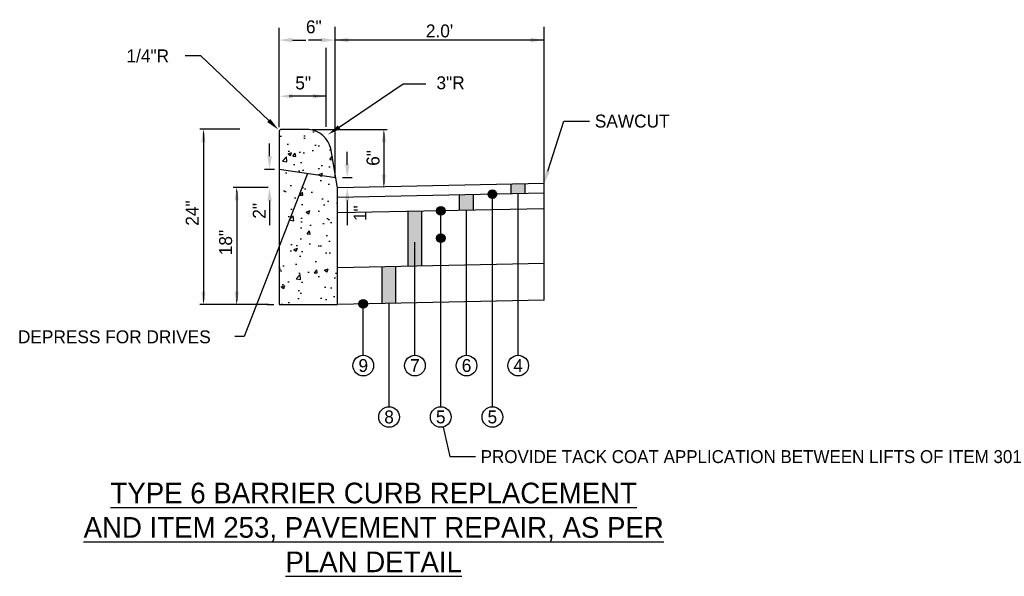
# Model space of a CAD drawing. Header units: feet. Extents: x 19045 to 19260, y 13883 to 14309.
# Tile 4 of 11: x 19153 to 19182, y 13890 to 13906. Entities that reach past the tile are written whole.
import ezdxf
from ezdxf import colors
from ezdxf.entities.mleader import LeaderData, LeaderLine
from ezdxf.enums import TextEntityAlignment as Align
from ezdxf.math import Vec2, Vec3

# ---------------------------------------------------------------- set-up
doc = ezdxf.new("R2010")
doc.units = ezdxf.units.FT
doc.header["$MEASUREMENT"] = 0
for name, color, linetype in [('D-HATCH-PATT', 247, 'Continuous'), ('D-TEXT', 9, 'Continuous'), ('PV_P_Text', 10, 'Continuous'), ('RW_X_Right_of_Way', 7, 'ROWEX-COEC'), ('text', 9, 'Continuous')]:
    doc.layers.add(name, color=color, linetype=linetype)
doc.styles.add('Slanted-Normal', font='font31.shx', dxfattribs={"height": 0.125})
doc.styles.get("Standard").update_dxf_attribs({"font": 'font31.shx'})
doc.styles.add('Straight-Normal', font='font30.shx', dxfattribs={"height": 0.14})
doc.linetypes.add('ROWEX-COEC', pattern='A,0.75,-0.05,["Ex R/W",Straight-Normal,S=1,R=0,X=0,Y=-0.06],-0.7,0.75,-0.3,0.75,-0.3,0.75,-0.3,0.75,-0.3', length=5.7)
doc.dimstyles.get("Standard").update_dxf_attribs({"dimtxt": 0.18, "dimasz": 0.18, "dimexe": 0.18, "dimexo": 0.0625, "dimgap": 0.09, "dimtad": 0, "dimtih": 1, "dimtoh": 1, "dimdec": 4, "dimzin": 0, "dimdsep": 46, "dimtxsty": 'Standard', "dimcen": 0.09, "dimadec": 0, "dimazin": 0, "dimtfac": 1, "dimtdec": 4, "dimtofl": 0, "dimtmove": 0, "dimatfit": 3, "dimfxl": 1, "dimtolj": 1, "dimtzin": 0, "dimarcsym": 0})

msp = doc.modelspace()

# ---------------------------------------------------------------- hatches: boundary and pattern name
at = {"layer": 'D-HATCH-PATT'}
h = msp.add_hatch(dxfattribs=at)
h.set_pattern_fill('AR-CONC', color=256, scale=0.15)
h.set_pattern_definition([(50, (18678.898, 14262.1051), (1.0758903, -0.0941282), [0.1125, -1.2375]), (355, (18678.898, 14262.1051), (-0.208127, 1.1282882), [0.09, -0.99]), (100.45144, (18678.9877, 14262.0973), (0.8677633, 1.03416), [0.0956103, -1.0517132]), (46.1842, (18678.898, 14262.4051), (1.600862, -0.248279), [0.16875, -1.85625]), (96.63564, (18679.0314, 14262.3844), (1.401993, 1.461178), [0.1434155, -1.5775706]), (351.18416, (18678.898, 14262.4051), (1.401993, 1.461178), [0.135, -1.485]), (21, (18679.048, 14262.3301), (0.8953606, -0.6039283), [0.1125, -1.2375]), (326, (18679.048, 14262.3301), (0.364973, 1.087725), [0.09, -0.99]), (71.45144, (18679.1227, 14262.2798), (1.2603336, 0.4837967), [0.0956103, -1.0517132]), (37.5, (18678.89804, 14262.1051), (0.01823978, 0.49934078), [0, -0.978, 0, -1.005, 0, -0.99375]), (7.5, (18678.89804, 14262.1051), (0.3946043, 0.59161757), [0, -0.573, 0, -0.9555, 0, -0.37875]), (327.5, (18678.56354, 14262.1051), (0.80073365, -0.0338323), [0, -0.375, 0, -1.17, 0, -1.5525]), (317.5, (18678.41354, 14262.1051), (0.87477925, 0.1501575), [0, -0.4875, 0, -0.777, 0, -1.1025])])
edge = h.paths.add_edge_path()
edge.add_line((19162.548, 13901.508), (19162.358, 13902.647))
edge.add_arc((19161.633, 13902.457), 0.75, 14.6821, 83.4545)
edge.add_line((19161.718, 13903.202), (19160.925, 13903.202))
edge.add_arc((19160.925, 13903.131), 0.0706, 90, 180)
edge.add_line((19160.854, 13903.131), (19160.854, 13898.119))
edge.add_line((19160.854, 13898.119), (19162.548, 13898.119))
edge.add_line((19162.548, 13898.119), (19162.548, 13901.508))
at = {"layer": 'PV_P_Text'}
h = msp.add_hatch(color=256, dxfattribs=at)
h.dxf.hatch_style = 1
h.paths.add_polyline_path([(19167.998, 13901.617), (19167.598, 13901.609), (19167.598, 13901.329), (19167.998, 13901.337)])
h = msp.add_hatch(color=256, dxfattribs=at)
h.dxf.hatch_style = 1
h.paths.add_polyline_path([(19166.498, 13901.307), (19166.098, 13901.299), (19166.098, 13900.848), (19166.498, 13900.856)])
h = msp.add_hatch(color=256, dxfattribs=at)
h.dxf.hatch_style = 1
edge = h.paths.add_edge_path()
edge.add_arc((19167.048, 13901.318), 0.125, 0, 360)
h = msp.add_hatch(color=256, dxfattribs=at)
h.dxf.hatch_style = 1
edge = h.paths.add_edge_path()
edge.add_arc((19165.548, 13900.837), 0.125, 0, 360)
h = msp.add_hatch(color=256, dxfattribs=at)
h.dxf.hatch_style = 1
h.paths.add_polyline_path([(19164.998, 13900.826), (19164.598, 13900.818), (19164.598, 13899.223), (19164.998, 13899.231)])
h = msp.add_hatch(color=256, dxfattribs=at)
h.dxf.hatch_style = 1
edge = h.paths.add_edge_path()
edge.add_arc((19165.548, 13900.04), 0.125, 0, 360)
h = msp.add_hatch(color=256, dxfattribs=at)
h.dxf.hatch_style = 1
h.paths.add_polyline_path([(19164.248, 13899.216), (19163.848, 13899.208), (19163.848, 13898.149), (19164.248, 13898.149)])
h = msp.add_hatch(color=256, dxfattribs=at)
h.dxf.hatch_style = 1
edge = h.paths.add_edge_path()
edge.add_arc((19163.298, 13898.134), 0.125, 0, 360)

# ---------------------------------------------------------------- linework, layer by layer
at = {"layer": 'D-TEXT', "color": 9}
msp.add_line((19160.854, 13905.571), (19160.854, 13906.154), dxfattribs=at)
at = {"layer": 'D-TEXT', "color": 9, "linetype": 'ByBlock'}
for p, q in [((19162.478, 13905.705), (19162.478, 13906.183)), ((19162.478, 13901.796), (19162.478, 13906.183)), ((19161.24, 13905.798), (19161.626, 13905.798)), ((19162.092, 13905.798), (19161.706, 13905.798)), ((19168.548, 13905.798), (19162.478, 13905.798)), ((19160.854, 13903.265), (19160.854, 13905.571)), ((19162.22, 13903.277), (19162.22, 13905.571)), ((19162.22, 13904.166), (19161.142, 13904.166))]:
    msp.add_line(p, q, dxfattribs=at)
at = {"layer": 'D-TEXT'}
for p, q in [((19158.583, 13905.339), (19158.124, 13905.339)), ((19160.551, 13903.464), (19158.583, 13905.339)), ((19162.595, 13903.269), (19164.454, 13904.523)), ((19164.454, 13904.523), (19165.118, 13904.523)), ((19159.717, 13903.205), (19158.555, 13903.205)), ((19161.818, 13903.202), (19163.996, 13903.202)), ((19158.655, 13903.08), (19158.655, 13898.242)), ((19163.896, 13903.077), (19163.896, 13901.633)), ((19160.575, 13902.42), (19160.575, 13902.795)), ((19162.834, 13902.176), (19162.834, 13902.551)), ((19160.433, 13902.045), (19160.718, 13902.045)), ((19162.691, 13901.801), (19162.976, 13901.801)), ((19160.538, 13901.512), (19159.521, 13901.512)), ((19159.621, 13901.387), (19159.621, 13898.242)), ((19160.575, 13901.133), (19160.575, 13900.42)), ((19162.834, 13901.133), (19162.834, 13900.42)), ((19159.748, 13898.117), (19158.555, 13898.117)), ((19160.548, 13898.117), (19159.521, 13898.117)), ((19160.507, 13898.117), (19160.7, 13898.117))]:
    msp.add_line(p, q, dxfattribs=at)
for points in [[(19158.634, 13903.08), (19158.676, 13903.08), (19158.655, 13903.205)], [(19163.875, 13903.077), (19163.916, 13903.077), (19163.896, 13903.202)], [(19159.6, 13901.387), (19159.642, 13901.387), (19159.621, 13901.512)], [(19163.875, 13901.633), (19163.916, 13901.633), (19163.896, 13901.508)], [(19158.634, 13898.242), (19158.676, 13898.242), (19158.655, 13898.117)], [(19159.6, 13898.242), (19159.642, 13898.242), (19159.621, 13898.117)]]:
    msp.add_solid(points, dxfattribs=at)
at = {"layer": 'Defpoints', "color": 0, "linetype": 'ByBlock'}
for p in [(19160.855, 13903.205), (19160.854, 13903.131), (19160.878, 13903.184), (19160.925, 13903.131), (19161.913, 13903.143), (19162.478, 13901.662)]:
    msp.add_point(p, dxfattribs=at)
at = {"layer": 'PV_P_Text'}
for points in [[(19168.548, 13903.686), (19168.548, 13906.183)], [(19168.548, 13898.239), (19168.548, 13903.686)], [(19168.548, 13901.628), (19162.548, 13901.508)], [(19167.598, 13901.329), (19167.598, 13901.609)], [(19167.998, 13901.337), (19167.998, 13901.617)], [(19168.548, 13901.348), (19162.554, 13901.228)], [(19166.098, 13900.848), (19166.098, 13901.299)], [(19166.498, 13900.856), (19166.498, 13901.307)], [(19167.048, 13895.146), (19167.048, 13901.318)], [(19167.798, 13896.64), (19167.798, 13901.333)], [(19168.548, 13900.897), (19162.563, 13900.778)], [(19164.598, 13899.223), (19164.598, 13900.818)], [(19164.998, 13899.231), (19164.998, 13900.826)], [(19165.548, 13895.146), (19165.548, 13900.837)], [(19166.298, 13896.64), (19166.298, 13900.852)], [(19164.798, 13896.64), (19164.798, 13899.922)], [(19168.548, 13899.302), (19162.548, 13899.182)], [(19163.848, 13898.149), (19163.848, 13899.208)], [(19164.248, 13898.149), (19164.248, 13899.216)], [(19168.548, 13898.239), (19162.548, 13898.119)], [(19163.298, 13896.64), (19163.298, 13898.134)], [(19164.048, 13895.146), (19164.048, 13898.149)]]:
    msp.add_lwpolyline(points, dxfattribs=at)
at = {"layer": 'PV_P_Text', "flags": 128}
msp.add_lwpolyline([(19162.548, 13901.508), (19162.358, 13902.647, 0.30942), (19161.718, 13903.202), (19160.925, 13903.202, 0.414214), (19160.854, 13903.131), (19160.854, 13898.119), (19162.548, 13898.119)], format="xyb", close=True, dxfattribs=at)
msp.add_lwpolyline([(19160.854, 13902.045), (19162.499, 13901.801)], dxfattribs=at)
at = {"layer": 'PV_P_Text'}
for centre, radius in [((19167.048, 13901.318), 0.125), ((19165.548, 13900.837), 0.125), ((19165.548, 13900.04), 0.125), ((19163.298, 13898.134), 0.125), ((19163.298, 13896.34), 0.3), ((19164.798, 13896.34), 0.3), ((19166.298, 13896.34), 0.3), ((19167.798, 13896.34), 0.3), ((19164.048, 13894.846), 0.3), ((19165.548, 13894.846), 0.3), ((19167.048, 13894.846), 0.3)]:
    msp.add_circle(centre, radius, dxfattribs=at)
for points in [[(19161.24, 13905.862), (19161.24, 13905.733), (19160.854, 13905.798)], [(19162.092, 13905.862), (19162.092, 13905.733), (19162.478, 13905.798)], [(19162.864, 13905.862), (19162.864, 13905.733), (19162.478, 13905.798)], [(19168.163, 13905.862), (19168.163, 13905.733), (19168.548, 13905.798)], [(19161.24, 13904.231), (19161.24, 13904.102), (19160.854, 13904.166)], [(19161.834, 13904.231), (19161.834, 13904.102), (19162.22, 13904.166)], [(19160.595, 13903.51), (19160.506, 13903.417), (19160.83, 13903.198)], [(19158.592, 13902.83), (19158.717, 13902.83), (19158.655, 13903.205)], [(19162.631, 13903.216), (19162.559, 13903.322), (19162.275, 13903.053)], [(19163.833, 13902.827), (19163.958, 13902.827), (19163.896, 13903.202)], [(19160.513, 13902.42), (19160.638, 13902.42), (19160.575, 13902.045)], [(19162.771, 13902.176), (19162.896, 13902.176), (19162.834, 13901.801)], [(19163.833, 13901.883), (19163.958, 13901.883), (19163.896, 13901.508)], [(19159.558, 13901.137), (19159.683, 13901.137), (19159.621, 13901.512)], [(19160.513, 13901.133), (19160.638, 13901.133), (19160.575, 13901.508)], [(19162.771, 13901.133), (19162.896, 13901.133), (19162.834, 13901.508)], [(19158.592, 13898.492), (19158.717, 13898.492), (19158.655, 13898.117)], [(19159.558, 13898.492), (19159.683, 13898.492), (19159.621, 13898.117)]]:
    msp.add_solid(points, dxfattribs=at)
at = {"layer": 'RW_X_Right_of_Way', "linetype": 'ByBlock', "lineweight": -2}
msp.add_line((19165.809, 13893.695), (19166.559, 13893.695), dxfattribs=at)
msp.add_lwpolyline([(19165.614, 13894.553), (19165.809, 13893.695)], dxfattribs=at)
at = {"layer": 'text', "color": 9, "linetype": 'ByBlock'}
for p in [(19162.478, 13905.798), (19161.913, 13904.166)]:
    msp.add_point(p, dxfattribs=at)

# ---------------------------------------------------------------- texts
at = {"insert": (19163.601, 13891.638), "char_height": 0.6, "width": 17.96911, "attachment_point": 5, "style": 'Slanted-Normal'}
msp.add_mtext('{\\LTYPE 6 BARRIER CURB REPLACEMENT\\PAND ITEM 253, PAVEMENT REPAIR, AS PER PLAN DETAIL}', dxfattribs=at)
at = {"layer": 'D-TEXT', "color": 9, "linetype": 'ByBlock', "style": 'Slanted-Normal'}
for s, p in [('6"', (19161.861, 13906.183)), ("2.0'", (19165.513, 13906.064)), ('5"', (19161.552, 13904.552))]:
    msp.add_text(s, height=0.375, dxfattribs=at).set_placement(p, align=Align.MIDDLE_CENTER)
at = {"layer": 'D-TEXT', "style": 'Slanted-Normal'}
for s, p in [('1/4"R', (19156.42, 13905.15)), ('3"R', (19165.424, 13904.37))]:
    msp.add_text(s, height=0.375, dxfattribs=at).set_placement(p)
at = {"layer": 'D-TEXT', "char_height": 0.375, "attachment_point": 5, "rotation": 90, "style": 'Slanted-Normal'}
for s, insert in [('\\A1;6"', (19163.584, 13902.373)), ('\\A1;24"', (19158.327, 13900.772)), ('\\A1;2"', (19160.275, 13900.836)), ('\\A1;1"', (19163.202, 13900.767)), ('\\A1;18"', (19159.301, 13899.914))]:
    msp.add_mtext(s, dxfattribs=dict(at, insert=insert))
at = {"layer": 'D-TEXT', "insert": (19153.266, 13897.363), "char_height": 0.375, "width": 6.12875, "attachment_point": 1, "style": 'Slanted-Normal'}
msp.add_mtext('\\A1;DEPRESS FOR DRIVES', dxfattribs=at)
at = {"layer": 'PV_P_Text', "char_height": 0.375, "attachment_point": 5, "style": 'Slanted-Normal'}
for s, insert in [('9', (19163.298, 13896.34)), ('7', (19164.798, 13896.34)), ('6', (19166.298, 13896.34)), ('4', (19167.798, 13896.34)), ('8', (19164.048, 13894.846)), ('5', (19165.548, 13894.846)), ('5', (19167.048, 13894.846))]:
    msp.add_mtext_dynamic_manual_height_columns(s, width=2.46234, gutter_width=0.625, heights=[0], dxfattribs=dict(at, insert=insert))
at = {"layer": 'RW_X_Right_of_Way', "insert": (19166.709, 13893.883), "char_height": 0.375, "attachment_point": 1, "style": 'Slanted-Normal'}
msp.add_mtext('PROVIDE TACK COAT APPLICATION BETWEEN LIFTS OF ITEM 301', dxfattribs=at)

# ---------------------------------------------------------------- leaders
at = {"layer": 'D-TEXT'}
msp.add_leader([(19161.677, 13901.923), (19159.842, 13897.183), (19159.567, 13897.183)], dimstyle='Standard', override={"dimscale": 0.7, "dimgap": 0.09, "dimtad": 0, "dimtih": 0, "dimtoh": 0}, dxfattribs=at)
at = {"layer": 'RW_X_Right_of_Way'}
ml = msp.add_multileader_mtext('Standard', dxfattribs=at)
ml.set_content('SAWCUT', color=256, style='Slanted-Normal')
ml.set_leader_properties()
ml.build(insert=Vec2(0, 0))
ml.multileader.update_dxf_attribs({"dogleg_length": 0.25, "arrow_head_size": 0.375, "scale": 3})
ctx = ml.context
ctx.base_point, ctx.scale, ctx.char_height, ctx.arrow_head_size, ctx.landing_gap_size, ctx.plane_origin = Vec3(19169.874, 13903.445), 3, 0.375, 0.375, 0.15, Vec3(19168.604, 13901.601)
notes = []
notes.append((ctx, [(0, (1, 1, 0), (19169.124, 13903.445), (1, 0), 0.75, [(0, [(19168.548, 13901.628)], 0, [])])]))
ctx.mtext.insert, ctx.mtext.flow_direction = Vec3(19170.024, 13903.632), 5
for ctx, leaders in notes:
    for number, flags, end, landing, length, lines in leaders:
        leader = LeaderData()
        leader.index, (leader.has_last_leader_line, leader.has_dogleg_vector, leader.attachment_direction) = number, flags
        leader.last_leader_point, leader.dogleg_vector, leader.dogleg_length = Vec3(end), Vec3(landing), length
        for number, points, colour, breaks in lines:
            line = LeaderLine()
            line.index, line.vertices, line.color, line.breaks = number, Vec3.list(points), colors.encode_raw_color(colour), breaks
            leader.lines.append(line)
        ctx.leaders.append(leader)

doc.saveas('drawing.dxf')
